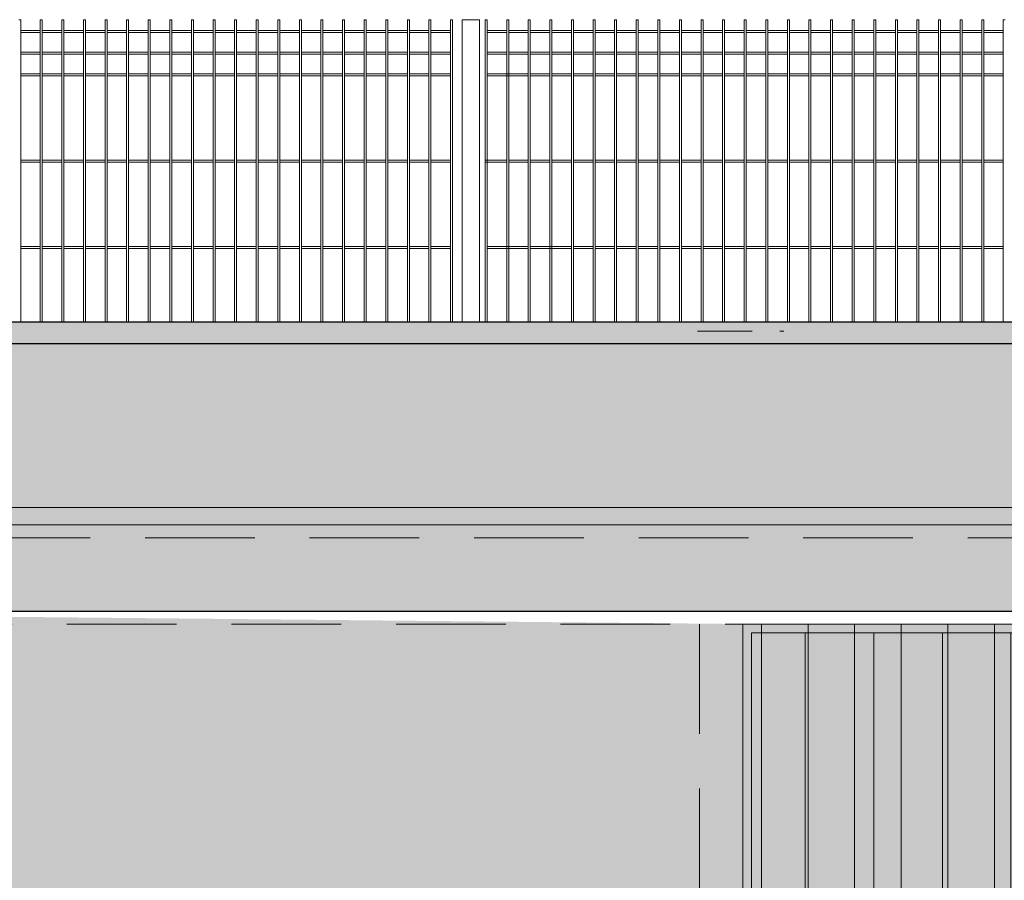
# Model space of a CAD drawing. Header units: millimetres. Extents: x 14041 to 23361, y -6349 to 12956.
# Tile 60 of 106: x 21171 to 21399, y 3877 to 4076. Entities that reach past the tile are written whole.
import ezdxf

# ---------------------------------------------------------------- set-up
doc = ezdxf.new("R2010")
doc.units = ezdxf.units.MM
doc.linetypes.add('DASHED', pattern=[19.05, 12.7, -6.35])
doc.linetypes.add('KRESKOWA', pattern=[19.05, 12.7, -6.35])
for name, color, linetype, lineweight in [('A-ogrodzenie', 6, 'Continuous', 9), ('A-wyburzenia', 92, 'DASHED', 5), ('A-wypełnienie', 252, 'Continuous', 9), ('E-obrys', 7, 'Continuous', 9)]:
    doc.layers.add(name, color=color, linetype=linetype, lineweight=lineweight)

msp = doc.modelspace()

# ---------------------------------------------------------------- hatches: boundary and pattern name
at = {"layer": 'A-wypełnienie', "lineweight": 15, "ltscale": 2, "transparency": 33554687}
h = msp.add_hatch(color=252, dxfattribs=at)
h.dxf.hatch_style = 1
h.paths.add_polyline_path([(19674.41, 4006.13), (19627.53, 4006.13), (19627.54, 4001.13), (19628.04, 4001.13), (22273.54, 4001.13), (22273.54, 4006.13), (19835.04, 4006.13), (19723.52, 4006.13)])
h = msp.add_hatch(color=253, dxfattribs=at)
h.dxf.hatch_style = 1
h.paths.add_polyline_path([(19988.04, 3659.13), (19988.04, 3939.18), (19658.04, 3939.18), (19658.04, 3959.18), (19658.04, 3963.18), (20903.04, 3963.18), (20903.04, 3939.18), (20588.04, 3936.18), (20588.04, 3659.13), (20943.62, 3659.13), (20943.62, 3871.13), (21183.62, 3871.13), (21183.62, 3659.13), (21338.04, 3659.13), (21338.04, 3936.18), (21033.04, 3939.18), (21033.04, 3963.18), (22243.04, 3963.18), (22243.04, 3939.18), (22223.04, 3936.18), (22223.04, 3659.13), (22273.04, 3659.13), (22273.04, 4001.13), (19628.04, 4001.13), (19628.04, 3659.13), (19678.04, 3659.13), (19678.04, 3936.18), (19828.04, 3936.18), (19828.04, 3659.13)])
h = msp.add_hatch(color=252, dxfattribs=at)
h.dxf.hatch_style = 1
h.paths.add_polyline_path([(21033.04, 3963.18), (22243.04, 3963.18), (22243.04, 3939.18), (21033.04, 3939.18)])
at = {"layer": 'A-wypełnienie', "ltscale": 10, "transparency": 33554687}
h = msp.add_hatch(dxfattribs=at)
h.set_pattern_fill('ANSI31', color=253, scale=3.4, angle=45)
h.set_pattern_definition([(90, (1350, 0), (-10.795, 7e-16), [])])
h.paths.add_polyline_path([(21338.04, 3936.18), (21938.04, 3936.18), (21938.04, 3661.13), (21338.04, 3661.13)])
at = {"layer": 'A-wypełnienie', "lineweight": 15, "ltscale": 2, "transparency": 33554687}
h = msp.add_hatch(color=252, dxfattribs=at)
h.dxf.hatch_style = 1
h.paths.add_polyline_path([(21338.04, 3936.18), (21948.04, 3936.18), (21948.04, 3661.13), (21338.04, 3661.13)])
at = {"layer": 'E-obrys', "lineweight": 15, "ltscale": 2, "transparency": 33554687}
h = msp.add_hatch(dxfattribs=at)
h.set_pattern_fill('ANSI31', scale=5, angle=45)
h.set_pattern_definition([(90, (1350, 0), (-15.875, 1e-15), [])])
h.paths.add_polyline_path([(21636.04, 3663.13), (21636.04, 3934.18), (21340.04, 3934.18), (21340.04, 3663.13)])
h.paths.add_polyline_path([(21468.54, 3696.08), (21517.54, 3696.08), (21517.54, 3682.08), (21468.54, 3682.08)], flags=16)
edge = h.paths.add_edge_path(flags=16)
edge.add_spline(control_points=[(21624.56, 3765.48), (21625.17, 3765.48), (21625.78, 3765.48), (21626.39, 3765.48)], knot_values=[0, 0, 0, 0, 1, 1, 1, 1], degree=3, periodic=0)
edge.add_line((21626.39, 3765.48), (21629.99, 3765.9))
edge.add_line((21630.03, 3765.52), (21627.43, 3765.22))
edge.add_line((21627.43, 3765.22), (21627.43, 3756.45))
edge.add_arc((21626.73, 3756.45), 0.45, 270, 360, ccw=False)
edge.add_line((21626.73, 3756), (21624.23, 3756))
edge.add_arc((21624.23, 3756.45), 0.7, 180, 270, ccw=False)
edge.add_line((21623.53, 3756.45), (21623.53, 3765.22))
edge.add_line((21623.53, 3765.22), (21620.92, 3765.52))
edge.add_line((21620.96, 3765.9), (21624.56, 3765.48))
edge = h.paths.add_edge_path(flags=16)
edge.add_line((21620.92, 3767.27), (21623.53, 3767.57))
edge.add_line((21623.53, 3767.57), (21623.53, 3768.85))
edge.add_arc((21624.23, 3768.85), 0.45, 90, 180, ccw=False)
edge.add_line((21624.23, 3769.3), (21626.73, 3769.3))
edge.add_arc((21626.73, 3768.85), 0.45, 0, 90, ccw=False)
edge.add_line((21627.43, 3768.85), (21627.43, 3767.57))
edge.add_line((21627.43, 3767.57), (21630.03, 3767.27))
edge.add_line((21629.99, 3766.9), (21626.39, 3767.31))
edge.add_spline(control_points=[(21626.39, 3767.31), (21625.78, 3767.31), (21625.17, 3767.31), (21624.56, 3767.31)], knot_values=[0, 0, 0, 0, 1, 1, 1, 1], degree=3, periodic=0)
edge.add_line((21624.56, 3767.31), (21620.96, 3766.9))
h.paths.add_polyline_path([(21625.9, 3768.3, 1), (21625.05, 3768.3, 1)], flags=16)
h.paths.add_polyline_path([(21470.54, 3694.08), (21515.54, 3694.08), (21515.54, 3684.08), (21470.54, 3684.08)], flags=0)
h.paths.add_polyline_path([(21625.9, 3757, 1), (21625.05, 3757, 1)], flags=0)
h.paths.add_polyline_path([(21626.03, 3758.45, -1), (21624.93, 3758.45), (21624.98, 3759.71, -0.67573), (21625.59, 3761.29, -0.668109), (21626.03, 3759.68)], flags=0)

# ---------------------------------------------------------------- linework, layer by layer
at = {"layer": 'A-ogrodzenie', "color": 96, "true_color": 0x036808}
for p, q in [((21170.37, 4076.18), (21170.83, 4076.18)), ((21170.83, 4006.13), (21170.83, 4076.18)), ((21175.37, 4006.13), (21175.37, 4076.18)), ((21175.37, 4076.18), (21175.83, 4076.18)), ((21175.37, 4076.18), (21175.83, 4076.18)), ((21175.83, 4006.13), (21175.83, 4076.18)), ((21180.37, 4006.13), (21180.37, 4076.18)), ((21180.83, 4076.18), (21180.37, 4076.18)), ((21180.83, 4006.13), (21180.83, 4076.18)), ((21185.37, 4006.13), (21185.37, 4076.18)), ((21185.37, 4076.18), (21185.83, 4076.18)), ((21185.83, 4006.13), (21185.83, 4076.18)), ((21190.37, 4006.13), (21190.37, 4076.18)), ((21190.37, 4076.18), (21190.83, 4076.18)), ((21190.83, 4006.13), (21190.83, 4076.18)), ((21195.37, 4006.13), (21195.37, 4076.18)), ((21195.37, 4076.18), (21195.83, 4076.18)), ((21195.83, 4006.13), (21195.83, 4076.18)), ((21200.37, 4006.13), (21200.37, 4076.18)), ((21200.37, 4076.18), (21200.83, 4076.18)), ((21200.83, 4006.13), (21200.83, 4076.18)), ((21205.37, 4006.13), (21205.37, 4076.18)), ((21205.37, 4076.18), (21205.83, 4076.18)), ((21205.83, 4006.13), (21205.83, 4076.18)), ((21210.37, 4006.13), (21210.37, 4076.18)), ((21210.37, 4076.18), (21210.83, 4076.18)), ((21210.83, 4006.13), (21210.83, 4076.18)), ((21215.37, 4006.13), (21215.37, 4076.18)), ((21215.37, 4076.18), (21215.83, 4076.18)), ((21215.83, 4006.13), (21215.83, 4076.18)), ((21220.37, 4006.13), (21220.37, 4076.18)), ((21220.37, 4076.18), (21220.83, 4076.18)), ((21220.83, 4006.13), (21220.83, 4076.18)), ((21225.37, 4006.13), (21225.37, 4076.18)), ((21225.37, 4076.18), (21225.83, 4076.18)), ((21225.83, 4006.13), (21225.83, 4076.18)), ((21230.37, 4006.13), (21230.37, 4076.18)), ((21230.37, 4076.18), (21230.83, 4076.18)), ((21230.83, 4006.13), (21230.83, 4076.18)), ((21235.37, 4006.13), (21235.37, 4076.18)), ((21235.37, 4076.18), (21235.83, 4076.18)), ((21235.83, 4006.13), (21235.83, 4076.18)), ((21240.37, 4006.13), (21240.37, 4076.18)), ((21240.37, 4076.18), (21240.83, 4076.18)), ((21240.83, 4006.13), (21240.83, 4076.18)), ((21245.37, 4006.13), (21245.37, 4076.18)), ((21245.37, 4076.18), (21245.83, 4076.18)), ((21245.83, 4006.13), (21245.83, 4076.18)), ((21250.37, 4006.13), (21250.37, 4076.18)), ((21250.37, 4076.18), (21250.83, 4076.18)), ((21250.83, 4006.13), (21250.83, 4076.18)), ((21255.37, 4006.13), (21255.37, 4076.18)), ((21255.37, 4076.18), (21255.83, 4076.18)), ((21255.83, 4006.13), (21255.83, 4076.18)), ((21260.37, 4006.13), (21260.37, 4076.18)), ((21260.37, 4076.18), (21260.83, 4076.18)), ((21260.83, 4006.13), (21260.83, 4076.18)), ((21265.37, 4006.13), (21265.37, 4076.18)), ((21265.37, 4076.18), (21265.83, 4076.18)), ((21265.83, 4006.13), (21265.83, 4076.18)), ((21270.37, 4006.13), (21270.37, 4076.18)), ((21270.37, 4076.18), (21270.83, 4076.18)), ((21270.83, 4006.13), (21270.83, 4076.18)), ((21273.04, 4076.18), (21273.04, 4006.13)), ((21273.04, 4076.18), (21277.04, 4076.18)), ((21277.04, 4076.18), (21277.04, 4006.13)), ((21278.37, 4006.13), (21278.37, 4076.18)), ((21278.37, 4076.18), (21278.83, 4076.18)), ((21278.37, 4076.18), (21278.83, 4076.18)), ((21278.83, 4006.13), (21278.83, 4076.18)), ((21283.37, 4006.13), (21283.37, 4076.18)), ((21283.37, 4076.18), (21283.83, 4076.18)), ((21283.83, 4006.13), (21283.83, 4076.18)), ((21288.37, 4006.13), (21288.37, 4076.18)), ((21288.37, 4076.18), (21288.83, 4076.18)), ((21288.83, 4006.13), (21288.83, 4076.18)), ((21293.37, 4006.13), (21293.37, 4076.18)), ((21293.37, 4076.18), (21293.83, 4076.18)), ((21293.83, 4006.13), (21293.83, 4076.18)), ((21298.37, 4006.13), (21298.37, 4076.18)), ((21298.37, 4076.18), (21298.83, 4076.18)), ((21298.83, 4006.13), (21298.83, 4076.18)), ((21303.37, 4006.13), (21303.37, 4076.18)), ((21303.37, 4076.18), (21303.83, 4076.18)), ((21303.83, 4006.13), (21303.83, 4076.18)), ((21308.37, 4006.13), (21308.37, 4076.18)), ((21308.37, 4076.18), (21308.83, 4076.18)), ((21308.83, 4006.13), (21308.83, 4076.18)), ((21313.37, 4006.13), (21313.37, 4076.18)), ((21313.37, 4076.18), (21313.83, 4076.18)), ((21313.83, 4006.13), (21313.83, 4076.18)), ((21318.37, 4006.13), (21318.37, 4076.18)), ((21318.37, 4076.18), (21318.83, 4076.18)), ((21318.83, 4006.13), (21318.83, 4076.18)), ((21323.37, 4006.13), (21323.37, 4076.18)), ((21323.37, 4076.18), (21323.83, 4076.18)), ((21323.83, 4006.13), (21323.83, 4076.18)), ((21328.37, 4006.13), (21328.37, 4076.18)), ((21328.37, 4076.18), (21328.83, 4076.18)), ((21328.83, 4006.13), (21328.83, 4076.18)), ((21333.37, 4006.13), (21333.37, 4076.18)), ((21333.37, 4076.18), (21333.83, 4076.18)), ((21333.83, 4006.13), (21333.83, 4076.18)), ((21338.37, 4006.13), (21338.37, 4076.18)), ((21338.37, 4076.18), (21338.83, 4076.18)), ((21338.83, 4006.13), (21338.83, 4076.18)), ((21343.37, 4006.13), (21343.37, 4076.18)), ((21343.37, 4076.18), (21343.83, 4076.18)), ((21343.83, 4006.13), (21343.83, 4076.18)), ((21348.37, 4006.13), (21348.37, 4076.18)), ((21348.37, 4076.18), (21348.83, 4076.18)), ((21348.83, 4006.13), (21348.83, 4076.18)), ((21353.37, 4006.13), (21353.37, 4076.18)), ((21353.37, 4076.18), (21353.83, 4076.18)), ((21353.83, 4006.13), (21353.83, 4076.18)), ((21358.37, 4006.13), (21358.37, 4076.18)), ((21358.37, 4076.18), (21358.83, 4076.18)), ((21358.83, 4006.13), (21358.83, 4076.18)), ((21363.37, 4006.13), (21363.37, 4076.18)), ((21363.37, 4076.18), (21363.83, 4076.18)), ((21363.83, 4006.13), (21363.83, 4076.18)), ((21368.37, 4006.13), (21368.37, 4076.18)), ((21368.37, 4076.18), (21368.83, 4076.18)), ((21368.83, 4006.13), (21368.83, 4076.18)), ((21373.37, 4006.13), (21373.37, 4076.18)), ((21373.37, 4076.18), (21373.83, 4076.18)), ((21373.83, 4006.13), (21373.83, 4076.18)), ((21378.37, 4006.13), (21378.37, 4076.18)), ((21378.37, 4076.18), (21378.83, 4076.18)), ((21378.83, 4006.13), (21378.83, 4076.18)), ((21383.37, 4006.13), (21383.37, 4076.18)), ((21383.37, 4076.18), (21383.83, 4076.18)), ((21383.83, 4006.13), (21383.83, 4076.18)), ((21388.37, 4006.13), (21388.37, 4076.18)), ((21388.37, 4076.18), (21388.83, 4076.18)), ((21388.83, 4006.13), (21388.83, 4076.18)), ((21393.37, 4006.13), (21393.37, 4076.18)), ((21393.37, 4076.18), (21393.83, 4076.18)), ((21393.83, 4006.13), (21393.83, 4076.18)), ((21398.37, 4006.13), (21398.37, 4076.18)), ((21398.37, 4076.18), (21398.83, 4076.18)), ((21170.83, 4073.65), (21175.37, 4073.65)), ((21170.83, 4073.18), (21175.37, 4073.18)), ((21175.83, 4073.65), (21180.37, 4073.65)), ((21175.83, 4073.18), (21180.37, 4073.18)), ((21180.83, 4073.65), (21185.37, 4073.65)), ((21180.83, 4073.18), (21185.37, 4073.18)), ((21185.83, 4073.65), (21190.37, 4073.65)), ((21185.83, 4073.18), (21190.37, 4073.18)), ((21190.83, 4073.65), (21195.37, 4073.65)), ((21190.83, 4073.18), (21195.37, 4073.18)), ((21195.83, 4073.65), (21200.37, 4073.65)), ((21195.83, 4073.18), (21200.37, 4073.18)), ((21200.83, 4073.65), (21205.37, 4073.65)), ((21200.83, 4073.18), (21205.37, 4073.18)), ((21205.83, 4073.65), (21210.37, 4073.65)), ((21205.83, 4073.18), (21210.37, 4073.18)), ((21210.83, 4073.65), (21215.37, 4073.65)), ((21210.83, 4073.18), (21215.37, 4073.18)), ((21215.83, 4073.65), (21220.37, 4073.65)), ((21215.83, 4073.18), (21220.37, 4073.18)), ((21220.83, 4073.65), (21225.37, 4073.65)), ((21220.83, 4073.18), (21225.37, 4073.18)), ((21225.83, 4073.65), (21230.37, 4073.65)), ((21225.83, 4073.18), (21230.37, 4073.18)), ((21230.83, 4073.65), (21235.37, 4073.65)), ((21230.83, 4073.18), (21235.37, 4073.18)), ((21235.83, 4073.65), (21240.37, 4073.65)), ((21235.83, 4073.18), (21240.37, 4073.18)), ((21240.83, 4073.65), (21245.37, 4073.65)), ((21240.83, 4073.18), (21245.37, 4073.18)), ((21245.83, 4073.65), (21250.37, 4073.65)), ((21245.83, 4073.18), (21250.37, 4073.18)), ((21250.83, 4073.65), (21255.37, 4073.65)), ((21250.83, 4073.18), (21255.37, 4073.18)), ((21255.83, 4073.65), (21260.37, 4073.65)), ((21255.83, 4073.18), (21260.37, 4073.18)), ((21260.83, 4073.65), (21265.37, 4073.65)), ((21260.83, 4073.18), (21265.37, 4073.18)), ((21265.83, 4073.65), (21270.37, 4073.65)), ((21265.83, 4073.18), (21270.37, 4073.18)), ((21278.83, 4073.65), (21283.37, 4073.65)), ((21278.83, 4073.18), (21283.37, 4073.18)), ((21283.83, 4073.65), (21288.37, 4073.65)), ((21283.83, 4073.18), (21288.37, 4073.18)), ((21288.83, 4073.65), (21293.37, 4073.65)), ((21288.83, 4073.18), (21293.37, 4073.18)), ((21293.83, 4073.65), (21298.37, 4073.65)), ((21293.83, 4073.18), (21298.37, 4073.18)), ((21298.83, 4073.65), (21303.37, 4073.65)), ((21298.83, 4073.18), (21303.37, 4073.18)), ((21303.83, 4073.65), (21308.37, 4073.65)), ((21303.83, 4073.18), (21308.37, 4073.18)), ((21308.83, 4073.65), (21313.37, 4073.65)), ((21308.83, 4073.18), (21313.37, 4073.18)), ((21313.83, 4073.65), (21318.37, 4073.65)), ((21313.83, 4073.18), (21318.37, 4073.18)), ((21318.83, 4073.65), (21323.37, 4073.65)), ((21318.83, 4073.18), (21323.37, 4073.18)), ((21323.83, 4073.65), (21328.37, 4073.65)), ((21323.83, 4073.18), (21328.37, 4073.18)), ((21328.83, 4073.65), (21333.37, 4073.65)), ((21328.83, 4073.18), (21333.37, 4073.18)), ((21333.83, 4073.65), (21338.37, 4073.65)), ((21333.83, 4073.18), (21338.37, 4073.18)), ((21338.83, 4073.65), (21343.37, 4073.65)), ((21338.83, 4073.18), (21343.37, 4073.18)), ((21343.83, 4073.65), (21348.37, 4073.65)), ((21343.83, 4073.18), (21348.37, 4073.18)), ((21348.83, 4073.65), (21353.37, 4073.65)), ((21348.83, 4073.18), (21353.37, 4073.18)), ((21353.83, 4073.65), (21358.37, 4073.65)), ((21353.83, 4073.18), (21358.37, 4073.18)), ((21358.83, 4073.65), (21363.37, 4073.65)), ((21358.83, 4073.18), (21363.37, 4073.18)), ((21363.83, 4073.65), (21368.37, 4073.65)), ((21363.83, 4073.18), (21368.37, 4073.18)), ((21368.83, 4073.65), (21373.37, 4073.65)), ((21368.83, 4073.18), (21373.37, 4073.18)), ((21373.83, 4073.65), (21378.37, 4073.65)), ((21373.83, 4073.18), (21378.37, 4073.18)), ((21378.83, 4073.65), (21383.37, 4073.65)), ((21378.83, 4073.18), (21383.37, 4073.18)), ((21383.83, 4073.65), (21388.37, 4073.65)), ((21383.83, 4073.18), (21388.37, 4073.18)), ((21388.83, 4073.65), (21393.37, 4073.65)), ((21388.83, 4073.18), (21393.37, 4073.18)), ((21393.83, 4073.65), (21398.37, 4073.65)), ((21393.83, 4073.18), (21398.37, 4073.18)), ((21170.83, 4068.65), (21175.37, 4068.65)), ((21170.83, 4068.18), (21175.37, 4068.18)), ((21175.83, 4068.65), (21180.37, 4068.65)), ((21175.83, 4068.18), (21180.37, 4068.18)), ((21180.83, 4068.65), (21185.37, 4068.65)), ((21180.83, 4068.18), (21185.37, 4068.18)), ((21185.83, 4068.65), (21190.37, 4068.65)), ((21185.83, 4068.18), (21190.37, 4068.18)), ((21190.83, 4068.65), (21195.37, 4068.65)), ((21190.83, 4068.18), (21195.37, 4068.18)), ((21195.83, 4068.65), (21200.37, 4068.65)), ((21195.83, 4068.18), (21200.37, 4068.18)), ((21200.83, 4068.65), (21205.37, 4068.65)), ((21200.83, 4068.18), (21205.37, 4068.18)), ((21205.83, 4068.65), (21210.37, 4068.65)), ((21205.83, 4068.18), (21210.37, 4068.18)), ((21210.83, 4068.65), (21215.37, 4068.65)), ((21210.83, 4068.18), (21215.37, 4068.18)), ((21215.83, 4068.65), (21220.37, 4068.65)), ((21215.83, 4068.18), (21220.37, 4068.18)), ((21220.83, 4068.65), (21225.37, 4068.65)), ((21220.83, 4068.18), (21225.37, 4068.18)), ((21225.83, 4068.65), (21230.37, 4068.65)), ((21225.83, 4068.18), (21230.37, 4068.18)), ((21230.83, 4068.65), (21235.37, 4068.65)), ((21230.83, 4068.18), (21235.37, 4068.18)), ((21235.83, 4068.65), (21240.37, 4068.65)), ((21235.83, 4068.18), (21240.37, 4068.18)), ((21240.83, 4068.65), (21245.37, 4068.65)), ((21240.83, 4068.18), (21245.37, 4068.18)), ((21245.83, 4068.65), (21250.37, 4068.65)), ((21245.83, 4068.18), (21250.37, 4068.18)), ((21250.83, 4068.65), (21255.37, 4068.65)), ((21250.83, 4068.18), (21255.37, 4068.18)), ((21255.83, 4068.65), (21260.37, 4068.65)), ((21255.83, 4068.18), (21260.37, 4068.18)), ((21260.83, 4068.65), (21265.37, 4068.65)), ((21260.83, 4068.18), (21265.37, 4068.18)), ((21265.83, 4068.65), (21270.37, 4068.65)), ((21265.83, 4068.18), (21270.37, 4068.18)), ((21278.83, 4068.65), (21283.37, 4068.65)), ((21278.83, 4068.18), (21283.37, 4068.18)), ((21283.83, 4068.65), (21288.37, 4068.65)), ((21283.83, 4068.18), (21288.37, 4068.18)), ((21288.83, 4068.65), (21293.37, 4068.65)), ((21288.83, 4068.18), (21293.37, 4068.18)), ((21293.83, 4068.65), (21298.37, 4068.65)), ((21293.83, 4068.18), (21298.37, 4068.18)), ((21298.83, 4068.65), (21303.37, 4068.65)), ((21298.83, 4068.18), (21303.37, 4068.18)), ((21303.83, 4068.65), (21308.37, 4068.65)), ((21303.83, 4068.18), (21308.37, 4068.18)), ((21308.83, 4068.65), (21313.37, 4068.65)), ((21308.83, 4068.18), (21313.37, 4068.18)), ((21313.83, 4068.65), (21318.37, 4068.65)), ((21313.83, 4068.18), (21318.37, 4068.18)), ((21318.83, 4068.65), (21323.37, 4068.65)), ((21318.83, 4068.18), (21323.37, 4068.18)), ((21323.83, 4068.65), (21328.37, 4068.65)), ((21323.83, 4068.18), (21328.37, 4068.18)), ((21328.83, 4068.65), (21333.37, 4068.65)), ((21328.83, 4068.18), (21333.37, 4068.18)), ((21333.83, 4068.65), (21338.37, 4068.65)), ((21333.83, 4068.18), (21338.37, 4068.18)), ((21338.83, 4068.65), (21343.37, 4068.65)), ((21338.83, 4068.18), (21343.37, 4068.18)), ((21343.83, 4068.65), (21348.37, 4068.65)), ((21343.83, 4068.18), (21348.37, 4068.18)), ((21348.83, 4068.65), (21353.37, 4068.65)), ((21348.83, 4068.18), (21353.37, 4068.18)), ((21353.83, 4068.65), (21358.37, 4068.65)), ((21353.83, 4068.18), (21358.37, 4068.18)), ((21358.83, 4068.65), (21363.37, 4068.65)), ((21358.83, 4068.18), (21363.37, 4068.18)), ((21363.83, 4068.65), (21368.37, 4068.65)), ((21363.83, 4068.18), (21368.37, 4068.18)), ((21368.83, 4068.65), (21373.37, 4068.65)), ((21368.83, 4068.18), (21373.37, 4068.18)), ((21373.83, 4068.65), (21378.37, 4068.65)), ((21373.83, 4068.18), (21378.37, 4068.18)), ((21378.83, 4068.65), (21383.37, 4068.65)), ((21378.83, 4068.18), (21383.37, 4068.18)), ((21383.83, 4068.65), (21388.37, 4068.65)), ((21383.83, 4068.18), (21388.37, 4068.18)), ((21388.83, 4068.65), (21393.37, 4068.65)), ((21388.83, 4068.18), (21393.37, 4068.18)), ((21393.83, 4068.65), (21398.37, 4068.65)), ((21393.83, 4068.18), (21398.37, 4068.18)), ((21170.83, 4063.65), (21175.37, 4063.65)), ((21170.83, 4063.18), (21175.37, 4063.18)), ((21175.83, 4063.65), (21180.37, 4063.65)), ((21175.83, 4063.18), (21180.37, 4063.18)), ((21180.83, 4063.65), (21185.37, 4063.65)), ((21180.83, 4063.18), (21185.37, 4063.18)), ((21185.83, 4063.65), (21190.37, 4063.65)), ((21185.83, 4063.18), (21190.37, 4063.18)), ((21190.83, 4063.65), (21195.37, 4063.65)), ((21190.83, 4063.18), (21195.37, 4063.18)), ((21195.83, 4063.65), (21200.37, 4063.65)), ((21195.83, 4063.18), (21200.37, 4063.18)), ((21200.83, 4063.65), (21205.37, 4063.65)), ((21200.83, 4063.18), (21205.37, 4063.18)), ((21205.83, 4063.65), (21210.37, 4063.65)), ((21205.83, 4063.18), (21210.37, 4063.18)), ((21210.83, 4063.65), (21215.37, 4063.65)), ((21210.83, 4063.18), (21215.37, 4063.18)), ((21215.83, 4063.65), (21220.37, 4063.65)), ((21215.83, 4063.18), (21220.37, 4063.18)), ((21220.83, 4063.65), (21225.37, 4063.65)), ((21220.83, 4063.18), (21225.37, 4063.18)), ((21225.83, 4063.65), (21230.37, 4063.65)), ((21225.83, 4063.18), (21230.37, 4063.18)), ((21230.83, 4063.65), (21235.37, 4063.65)), ((21230.83, 4063.18), (21235.37, 4063.18)), ((21235.83, 4063.65), (21240.37, 4063.65)), ((21235.83, 4063.18), (21240.37, 4063.18)), ((21240.83, 4063.65), (21245.37, 4063.65)), ((21240.83, 4063.18), (21245.37, 4063.18)), ((21245.83, 4063.65), (21250.37, 4063.65)), ((21245.83, 4063.18), (21250.37, 4063.18)), ((21250.83, 4063.65), (21255.37, 4063.65)), ((21250.83, 4063.18), (21255.37, 4063.18)), ((21255.83, 4063.65), (21260.37, 4063.65)), ((21255.83, 4063.18), (21260.37, 4063.18)), ((21260.83, 4063.65), (21265.37, 4063.65)), ((21260.83, 4063.18), (21265.37, 4063.18)), ((21265.83, 4063.65), (21270.37, 4063.65)), ((21265.83, 4063.18), (21270.37, 4063.18)), ((21278.83, 4063.65), (21283.83, 4063.65)), ((21278.83, 4063.18), (21283.83, 4063.18)), ((21283.83, 4063.65), (21288.37, 4063.65)), ((21283.83, 4063.18), (21288.37, 4063.18)), ((21288.83, 4063.65), (21293.37, 4063.65)), ((21288.83, 4063.18), (21293.37, 4063.18)), ((21293.83, 4063.65), (21298.37, 4063.65)), ((21293.83, 4063.18), (21298.37, 4063.18)), ((21298.83, 4063.65), (21303.37, 4063.65)), ((21298.83, 4063.18), (21303.37, 4063.18)), ((21303.83, 4063.65), (21308.37, 4063.65)), ((21303.83, 4063.18), (21308.37, 4063.18)), ((21308.83, 4063.65), (21313.37, 4063.65)), ((21308.83, 4063.18), (21313.37, 4063.18)), ((21313.83, 4063.65), (21318.37, 4063.65)), ((21313.83, 4063.18), (21318.37, 4063.18)), ((21318.83, 4063.65), (21323.37, 4063.65)), ((21318.83, 4063.18), (21323.37, 4063.18)), ((21323.83, 4063.65), (21328.37, 4063.65)), ((21323.83, 4063.18), (21328.37, 4063.18)), ((21328.83, 4063.65), (21333.37, 4063.65)), ((21328.83, 4063.18), (21333.37, 4063.18)), ((21333.83, 4063.65), (21338.37, 4063.65)), ((21333.83, 4063.18), (21338.37, 4063.18)), ((21338.83, 4063.65), (21343.37, 4063.65)), ((21338.83, 4063.18), (21343.37, 4063.18)), ((21343.83, 4063.65), (21348.37, 4063.65)), ((21343.83, 4063.18), (21348.37, 4063.18)), ((21348.83, 4063.65), (21353.37, 4063.65)), ((21348.83, 4063.18), (21353.37, 4063.18)), ((21353.83, 4063.65), (21358.37, 4063.65)), ((21353.83, 4063.18), (21358.37, 4063.18)), ((21358.83, 4063.65), (21363.37, 4063.65)), ((21358.83, 4063.18), (21363.37, 4063.18)), ((21363.83, 4063.65), (21368.37, 4063.65)), ((21363.83, 4063.18), (21368.37, 4063.18)), ((21368.83, 4063.65), (21373.37, 4063.65)), ((21368.83, 4063.18), (21373.37, 4063.18)), ((21373.83, 4063.65), (21378.37, 4063.65)), ((21373.83, 4063.18), (21378.37, 4063.18)), ((21378.83, 4063.65), (21383.37, 4063.65)), ((21378.83, 4063.18), (21383.37, 4063.18)), ((21383.83, 4063.65), (21388.37, 4063.65)), ((21383.83, 4063.18), (21388.37, 4063.18)), ((21388.83, 4063.65), (21393.37, 4063.65)), ((21388.83, 4063.18), (21393.37, 4063.18)), ((21393.83, 4063.65), (21398.37, 4063.65)), ((21393.83, 4063.18), (21398.37, 4063.18)), ((21170.83, 4043.65), (21175.37, 4043.65)), ((21170.83, 4043.18), (21175.37, 4043.18)), ((21175.83, 4043.65), (21180.37, 4043.65)), ((21175.83, 4043.18), (21180.37, 4043.18)), ((21180.83, 4043.65), (21185.37, 4043.65)), ((21180.83, 4043.18), (21185.37, 4043.18)), ((21185.83, 4043.65), (21190.37, 4043.65)), ((21185.83, 4043.18), (21190.37, 4043.18)), ((21190.83, 4043.65), (21195.37, 4043.65)), ((21190.83, 4043.18), (21195.37, 4043.18)), ((21195.83, 4043.65), (21200.37, 4043.65)), ((21195.83, 4043.18), (21200.37, 4043.18)), ((21200.83, 4043.65), (21205.37, 4043.65)), ((21200.83, 4043.18), (21205.37, 4043.18)), ((21205.83, 4043.65), (21210.37, 4043.65)), ((21205.83, 4043.18), (21210.37, 4043.18)), ((21210.83, 4043.65), (21215.37, 4043.65)), ((21210.83, 4043.18), (21215.37, 4043.18)), ((21215.83, 4043.65), (21220.37, 4043.65)), ((21215.83, 4043.18), (21220.37, 4043.18)), ((21220.83, 4043.65), (21225.37, 4043.65)), ((21220.83, 4043.18), (21225.37, 4043.18)), ((21225.83, 4043.65), (21230.37, 4043.65)), ((21225.83, 4043.18), (21230.37, 4043.18)), ((21230.83, 4043.65), (21235.37, 4043.65)), ((21230.83, 4043.18), (21235.37, 4043.18)), ((21235.83, 4043.65), (21240.37, 4043.65)), ((21235.83, 4043.18), (21240.37, 4043.18)), ((21240.83, 4043.65), (21245.37, 4043.65)), ((21240.83, 4043.18), (21245.37, 4043.18)), ((21245.83, 4043.65), (21250.37, 4043.65)), ((21245.83, 4043.18), (21250.37, 4043.18)), ((21250.83, 4043.65), (21255.37, 4043.65)), ((21250.83, 4043.18), (21255.37, 4043.18)), ((21255.83, 4043.65), (21260.37, 4043.65)), ((21255.83, 4043.18), (21260.37, 4043.18)), ((21260.83, 4043.65), (21265.37, 4043.65)), ((21260.83, 4043.18), (21265.37, 4043.18)), ((21265.83, 4043.65), (21270.37, 4043.65)), ((21265.83, 4043.18), (21270.37, 4043.18)), ((21278.37, 4043.65), (21283.37, 4043.65)), ((21278.37, 4043.18), (21283.37, 4043.18)), ((21283.83, 4043.65), (21288.37, 4043.65)), ((21283.83, 4043.18), (21288.37, 4043.18)), ((21288.83, 4043.65), (21293.37, 4043.65)), ((21288.83, 4043.18), (21293.37, 4043.18)), ((21293.83, 4043.65), (21298.37, 4043.65)), ((21293.83, 4043.18), (21298.37, 4043.18)), ((21298.83, 4043.65), (21303.37, 4043.65)), ((21298.83, 4043.18), (21303.37, 4043.18)), ((21303.83, 4043.65), (21308.37, 4043.65)), ((21303.83, 4043.18), (21308.37, 4043.18)), ((21308.83, 4043.65), (21313.37, 4043.65)), ((21308.83, 4043.18), (21313.37, 4043.18)), ((21313.83, 4043.65), (21318.37, 4043.65)), ((21313.83, 4043.18), (21318.37, 4043.18)), ((21318.83, 4043.65), (21323.37, 4043.65)), ((21318.83, 4043.18), (21323.37, 4043.18)), ((21323.83, 4043.65), (21328.37, 4043.65)), ((21323.83, 4043.18), (21328.37, 4043.18)), ((21328.83, 4043.65), (21333.37, 4043.65)), ((21328.83, 4043.18), (21333.37, 4043.18)), ((21333.83, 4043.65), (21338.37, 4043.65)), ((21333.83, 4043.18), (21338.37, 4043.18)), ((21338.83, 4043.65), (21343.37, 4043.65)), ((21338.83, 4043.18), (21343.37, 4043.18)), ((21343.83, 4043.65), (21348.37, 4043.65)), ((21343.83, 4043.18), (21348.37, 4043.18)), ((21348.83, 4043.65), (21353.37, 4043.65)), ((21348.83, 4043.18), (21353.37, 4043.18)), ((21353.83, 4043.65), (21358.37, 4043.65)), ((21353.83, 4043.18), (21358.37, 4043.18)), ((21358.83, 4043.65), (21363.37, 4043.65)), ((21358.83, 4043.18), (21363.37, 4043.18)), ((21363.83, 4043.65), (21368.37, 4043.65)), ((21363.83, 4043.18), (21368.37, 4043.18)), ((21368.83, 4043.65), (21373.37, 4043.65)), ((21368.83, 4043.18), (21373.37, 4043.18)), ((21373.83, 4043.65), (21378.37, 4043.65)), ((21373.83, 4043.18), (21378.37, 4043.18)), ((21378.83, 4043.65), (21383.37, 4043.65)), ((21378.83, 4043.18), (21383.37, 4043.18)), ((21383.83, 4043.65), (21388.37, 4043.65)), ((21383.83, 4043.18), (21388.37, 4043.18)), ((21388.83, 4043.65), (21393.37, 4043.65)), ((21388.83, 4043.18), (21393.37, 4043.18)), ((21393.83, 4043.65), (21398.37, 4043.65)), ((21393.83, 4043.18), (21398.37, 4043.18)), ((21170.83, 4023.65), (21175.37, 4023.65)), ((21170.83, 4023.18), (21175.37, 4023.18)), ((21175.83, 4023.65), (21180.37, 4023.65)), ((21175.83, 4023.18), (21180.37, 4023.18)), ((21180.83, 4023.65), (21185.37, 4023.65)), ((21180.83, 4023.18), (21185.37, 4023.18)), ((21185.83, 4023.65), (21190.37, 4023.65)), ((21185.83, 4023.18), (21190.37, 4023.18)), ((21190.83, 4023.65), (21195.37, 4023.65)), ((21190.83, 4023.18), (21195.37, 4023.18)), ((21195.83, 4023.65), (21200.37, 4023.65)), ((21195.83, 4023.18), (21200.37, 4023.18)), ((21200.83, 4023.65), (21205.37, 4023.65)), ((21200.83, 4023.18), (21205.37, 4023.18)), ((21205.83, 4023.65), (21210.37, 4023.65)), ((21205.83, 4023.18), (21210.37, 4023.18)), ((21210.83, 4023.65), (21215.37, 4023.65)), ((21210.83, 4023.18), (21215.37, 4023.18)), ((21215.83, 4023.65), (21220.37, 4023.65)), ((21215.83, 4023.18), (21220.37, 4023.18)), ((21220.83, 4023.65), (21225.37, 4023.65)), ((21220.83, 4023.18), (21225.37, 4023.18)), ((21225.83, 4023.65), (21230.37, 4023.65)), ((21225.83, 4023.18), (21230.37, 4023.18)), ((21230.83, 4023.65), (21235.37, 4023.65)), ((21230.83, 4023.18), (21235.37, 4023.18)), ((21235.83, 4023.65), (21240.37, 4023.65)), ((21235.83, 4023.18), (21240.37, 4023.18)), ((21240.83, 4023.65), (21245.37, 4023.65)), ((21240.83, 4023.18), (21245.37, 4023.18)), ((21245.83, 4023.65), (21250.37, 4023.65)), ((21245.83, 4023.18), (21250.37, 4023.18)), ((21250.83, 4023.65), (21255.37, 4023.65)), ((21250.83, 4023.18), (21255.37, 4023.18)), ((21255.83, 4023.65), (21260.37, 4023.65)), ((21255.83, 4023.18), (21260.37, 4023.18)), ((21260.83, 4023.65), (21265.37, 4023.65)), ((21260.83, 4023.18), (21265.37, 4023.18)), ((21265.83, 4023.65), (21270.37, 4023.65)), ((21265.83, 4023.18), (21270.37, 4023.18)), ((21278.83, 4023.65), (21283.83, 4023.65)), ((21278.83, 4023.18), (21283.83, 4023.18)), ((21283.83, 4023.65), (21288.37, 4023.65)), ((21283.83, 4023.18), (21288.37, 4023.18)), ((21288.83, 4023.65), (21293.83, 4023.65)), ((21288.83, 4023.18), (21293.83, 4023.18)), ((21293.83, 4023.65), (21298.37, 4023.65)), ((21293.83, 4023.18), (21298.37, 4023.18)), ((21298.83, 4023.65), (21303.37, 4023.65)), ((21298.83, 4023.18), (21303.37, 4023.18)), ((21303.83, 4023.65), (21308.37, 4023.65)), ((21303.83, 4023.18), (21308.37, 4023.18)), ((21308.83, 4023.65), (21313.37, 4023.65)), ((21308.83, 4023.18), (21313.37, 4023.18)), ((21313.83, 4023.65), (21318.37, 4023.65)), ((21313.83, 4023.18), (21318.37, 4023.18)), ((21318.83, 4023.65), (21323.37, 4023.65)), ((21318.83, 4023.18), (21323.37, 4023.18)), ((21323.83, 4023.65), (21328.37, 4023.65)), ((21323.83, 4023.18), (21328.37, 4023.18)), ((21328.83, 4023.65), (21333.37, 4023.65)), ((21328.83, 4023.18), (21333.37, 4023.18)), ((21333.83, 4023.65), (21338.37, 4023.65)), ((21333.83, 4023.18), (21338.37, 4023.18)), ((21338.83, 4023.65), (21343.37, 4023.65)), ((21338.83, 4023.18), (21343.37, 4023.18)), ((21343.83, 4023.65), (21348.37, 4023.65)), ((21343.83, 4023.18), (21348.37, 4023.18)), ((21348.83, 4023.65), (21353.37, 4023.65)), ((21348.83, 4023.18), (21353.37, 4023.18)), ((21353.83, 4023.65), (21358.37, 4023.65)), ((21353.83, 4023.18), (21358.37, 4023.18)), ((21358.83, 4023.65), (21363.37, 4023.65)), ((21358.83, 4023.18), (21363.37, 4023.18)), ((21363.83, 4023.65), (21368.37, 4023.65)), ((21363.83, 4023.18), (21368.37, 4023.18)), ((21368.83, 4023.65), (21373.37, 4023.65)), ((21368.83, 4023.18), (21373.37, 4023.18)), ((21373.83, 4023.65), (21378.37, 4023.65)), ((21373.83, 4023.18), (21378.37, 4023.18)), ((21378.83, 4023.65), (21383.37, 4023.65)), ((21378.83, 4023.18), (21383.37, 4023.18)), ((21383.83, 4023.65), (21388.37, 4023.65)), ((21383.83, 4023.18), (21388.37, 4023.18)), ((21388.83, 4023.65), (21393.37, 4023.65)), ((21388.83, 4023.18), (21393.37, 4023.18)), ((21393.83, 4023.65), (21398.37, 4023.65)), ((21393.83, 4023.18), (21398.37, 4023.18))]:
    msp.add_line(p, q, dxfattribs=at)
at = {"layer": 'A-wyburzenia'}
msp.add_lwpolyline([(21327.54, 4004.05), (21347.54, 4004.05)], dxfattribs=at)
at = {"layer": 'E-obrys', "lineweight": 30}
for p, q in [((22273.54, 4006.13), (19627.53, 4006.13)), ((22273.54, 4001.13), (19627.54, 4001.13)), ((21033.04, 3939.18), (22243.04, 3939.18))]:
    msp.add_line(p, q, dxfattribs=at)
at = {"layer": 'E-obrys', "ltscale": 2}
for p, q in [((21033.04, 3963.18), (22243.04, 3963.18)), ((21033.04, 3959.18), (22243.04, 3959.18))]:
    msp.add_line(p, q, dxfattribs=at)
at = {"layer": 'E-obrys', "linetype": 'KRESKOWA', "ltscale": 2}
for p, q in [((19828.04, 3956.18), (21948.04, 3956.18)), ((19848.04, 3936.18), (21928.04, 3936.18)), ((21328.04, 3936.18), (21328.04, 3659.13))]:
    msp.add_line(p, q, dxfattribs=at)
at = {"layer": 'E-obrys', "ltscale": 2}
for points in [[(21338.04, 3936.18), (21938.04, 3936.18), (21938.04, 3661.13), (21338.04, 3661.13)], [(21340.04, 3934.18), (21936.04, 3934.18), (21936.04, 3663.13), (21340.04, 3663.13)]]:
    msp.add_lwpolyline(points, close=True, dxfattribs=at)

doc.saveas('drawing.dxf')
